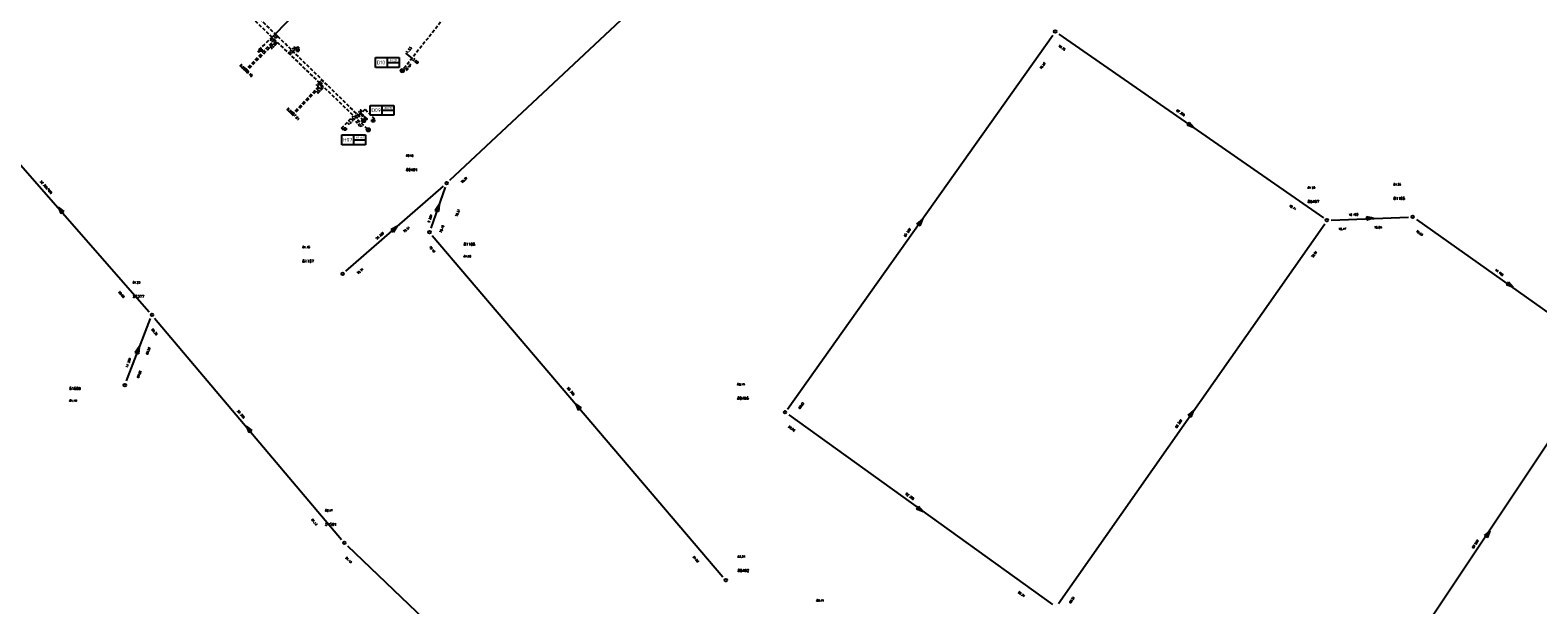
# Model space of a CAD drawing. Header units: metres. Extents: x 183111 to 185656, y 327391 to 329490.
# Tile 7 of 23: x 184165 to 184448, y 327573 to 327681. Entities that reach past the tile are written whole.
import ezdxf

# ---------------------------------------------------------------- set-up
doc = ezdxf.new("R2010")
doc.units = ezdxf.units.M
doc.header["$LTSCALE"] = 0.2
doc.linetypes.add('HIDDEN2', pattern=[4.7625, 3.175, -1.5875])
doc.layers.get('0').update_dxf_attribs({"color": 252})
for name, color, linetype in [('B_RIO_L_PUTDEKSEL', 252, 'Continuous'), ('Droogweer afvoer', 252, 'Continuous'), ('I90_PUTNUMMER', 252, 'Continuous'), ('I90_STRENG', 252, 'Continuous'), ('I90_TEKST', 252, 'Continuous'), ('Infiltratieriool', 252, 'Continuous'), ('IT Overstortleiding', 252, 'Continuous'), ('Putdeksel', 252, 'Continuous'), ('Rev-Putgegevens', 252, 'Continuous'), ('Teksten', 252, 'Continuous')]:
    doc.layers.add(name, color=color, linetype=linetype)
doc.layers.add('rev-kolk', color=252, linetype='Continuous', lineweight=30)
doc.styles.add('ISO', font='ISO.SHX')
doc.styles.get("Standard").update_dxf_attribs({"font": 'romans.shx'})

# ---------------------------------------------------------------- blocks, each defined once
blk = doc.blocks.new('STALS_BT_IP ROND')
at = {"color": 0, "lineweight": 9}
for p, q in [((-0.18, 0.18), (-0.18, -0.18)), ((0.18, 0.18), (-0.18, 0.18)), ((0.18, -0.18), (0.18, 0.18)), ((-0.18, -0.18), (0.18, -0.18))]:
    blk.add_line(p, q, dxfattribs=at)
for radius in [0.6, 0.5]:
    blk.add_circle((0, 0), radius, dxfattribs=at)
at = {"color": 0, "flags": 1}
for tag, p in [('POINTNUMBER', (0, 0)), ('COMMENT', (0, -1.25))]:
    blk.add_attdef(tag, p, '', height=1, dxfattribs=at)
blk = doc.blocks.new('STRKOLK')
at = {"color": 0, "linetype": 'ByBlock'}
for points in [[(-0.9, 0.6, 0), (-0.9, -0.6, 0)], [(1, 0.6, 0), (-0.9, 0.6, 0)], [(-0.2, 0.4, 0), (-0.2, 0.3, 0)], [(-0.2, 0.4, 0), (-0.2, 0.4, 0)], [(-0.2, 0.4, 0), (-0.2, 0.4, 0)], [(-0.2, 0.4, 0), (-0.2, 0.4, 0)], [(-0.2, 0.4, 0), (-0.2, 0.4, 0)], [(-0.2, 0.4, 0), (-0.2, 0.4, 0)], [(-0.2, 0.4, 0), (-0.2, 0.4, 0)], [(-0.2, 0.4, 0), (-0.2, 0.4, 0)], [(-0.2, 0.4, 0), (-0.2, 0.4, 0)], [(-0.2, 0.4, 0), (-0.2, 0.4, 0)], [(-0.2, 0.4, 0), (-0.2, 0.4, 0)], [(-0.2, 0.4, 0), (-0.2, 0.4, 0)], [(-0.2, 0.4, 0), (-0.2, 0.4, 0)], [(-0.2, 0.4, 0), (-0.2, 0.4, 0)], [(-0.2, 0.4, 0), (-0.2, 0.4, 0)], [(-0.2, 0.4, 0), (-0.2, 0.4, 0)], [(-0.2, 0.4, 0), (-0.2, 0.4, 0)], [(-0.2, 0.4, 0), (-0.2, 0.4, 0)], [(-0.2, 0.4, 0), (-0.2, 0.4, 0)], [(-0.2, 0.4, 0), (-0.2, 0.4, 0)], [(-0.2, 0.4, 0), (-0.2, 0.4, 0)], [(-0.2, 0.4, 0), (-0.2, 0.4, 0)], [(-0.1, 0.4, 0), (-0.2, 0.4, 0)], [(-0.2, 0.2, 0), (-0.2, 0.2, 0)], [(-0.2, 0.3, 0), (-0.2, 0.2, 0)], [(-0.2, 0.3, 0), (-0.2, 0.3, 0)], [(-0.2, 0.3, 0), (-0.2, 0.3, 0)], [(-0.2, 0.3, 0), (-0.2, 0.3, 0)], [(-0.2, 0.3, 0), (-0.2, 0.3, 0)], [(-0.2, 0.3, 0), (-0.2, 0.3, 0)], [(-0.2, 0.3, 0), (-0.2, 0.3, 0)], [(-0.2, 0.3, 0), (-0.2, 0.3, 0)], [(-0.2, 0.3, 0), (-0.2, 0.3, 0)], [(-0.2, 0.3, 0), (-0.2, 0.3, 0)], [(-0.2, 0.3, 0), (-0.2, 0.3, 0)], [(-0.2, 0.3, 0), (-0.2, 0.3, 0)], [(-0.2, 0.3, 0), (-0.2, 0.3, 0)], [(-0.2, 0.3, 0), (-0.2, 0.3, 0)], [(-0.2, 0.3, 0), (-0.2, 0.3, 0)], [(-0.2, 0.3, 0), (-0.2, 0.3, 0)], [(-0.2, 0.3, 0), (-0.2, 0.3, 0)], [(-0.2, 0.3, 0), (-0.2, 0.3, 0)], [(-0.2, 0.2, 0), (-0.2, 0.1, 0)], [(-0.2, 0.2, 0), (-0.2, 0.2, 0)], [(-0.2, 0.2, 0), (-0.2, 0.2, 0)], [(-0.2, 0.2, 0), (-0.2, 0.2, 0)], [(-0.2, 0.2, 0), (-0.2, 0.2, 0)], [(-0.2, 0.2, 0), (-0.2, 0.2, 0)], [(-0.2, 0.2, 0), (-0.2, 0.2, 0)], [(-0.2, 0.2, 0), (-0.2, 0.2, 0)], [(-0.2, 0.2, 0), (-0.2, 0.2, 0)], [(-0.2, 0.2, 0), (-0.2, 0.2, 0)], [(-0.2, 0.2, 0), (-0.2, 0.2, 0)], [(-0.2, 0.2, 0), (-0.2, 0.2, 0)], [(-0.2, 0.2, 0), (-0.2, 0.2, 0)], [(-0.2, 0.2, 0), (-0.2, 0.2, 0)], [(-0.2, 0.2, 0), (-0.2, 0.2, 0)], [(-0.2, 0.2, 0), (-0.2, 0.2, 0)], [(-0.2, 0.2, 0), (-0.2, 0.2, 0)], [(-0.2, 0.2, 0), (-0.2, 0.2, 0)], [(-0.2, 0.2, 0), (-0.2, 0.2, 0)], [(-0.2, 0.1, 0), (-0.1, 0.1, 0)], [(-0.2, 0.1, 0), (-0.2, 0.1, 0)], [(-0.2, 0.1, 0), (-0.2, 0.1, 0)], [(-0.2, 0.1, 0), (-0.2, 0.1, 0)], [(-0.2, 0.1, 0), (-0.2, 0.1, 0)], [(-0.2, 0.1, 0), (-0.2, 0.1, 0)], [(-0.2, 0.1, 0), (-0.2, 0.1, 0)], [(-0.2, 0.1, 0), (-0.2, 0.1, 0)], [(-0.2, 0.1, 0), (-0.2, 0.1, 0)], [(-0.2, 0.1, 0), (-0.2, 0.1, 0)], [(-0.2, 0.1, 0), (-0.2, 0.1, 0)], [(-0.2, 0.1, 0), (-0.2, 0.1, 0)], [(-0.1, 0.5, 0), (-0.1, 0.4, 0)], [(-0.1, 0.5, 0), (-0.1, 0.5, 0)], [(-0.1, 0.5, 0), (-0.1, 0.5, 0)], [(-0.1, 0.5, 0), (-0.1, 0.5, 0)], [(-0.1, 0.5, 0), (-0.1, 0.5, 0)], [(-0.1, 0.5, 0), (-0.1, 0.5, 0)], [(-0.1, 0.5, 0), (-0.1, 0.5, 0)], [(-0.1, 0.5, 0), (-0.1, 0.5, 0)], [(-0.1, 0.5, 0), (-0.1, 0.5, 0)], [(-0.1, 0.5, 0), (-0.1, 0.5, 0)], [(-0.1, 0.5, 0), (-0.1, 0.5, 0)], [(-0.1, 0.5, 0), (-0.1, 0.5, 0)], [(-0.1, 0.5, 0), (-0.1, 0.5, 0)], [(-0.1, 0.5, 0), (-0.1, 0.5, 0)], [(-0.1, 0.5, 0), (-0.1, 0.5, 0)], [(0, 0.5, 0), (-0.1, 0.5, 0)], [(-0.1, 0.4, 0), (-0.1, 0.4, 0)], [(-0.1, 0.1, 0), (0.2, 0, 0)], [(-0.1, 0.1, 0), (-0.1, 0.1, 0)], [(-0.1, 0.1, 0), (-0.1, 0.1, 0)], [(-0.1, 0.1, 0), (-0.1, 0.1, 0)], [(-0.1, 0.1, 0), (-0.1, 0.1, 0)], [(0, 0.5, 0), (0, 0.5, 0)], [(0, 0.5, 0), (0, 0.5, 0)], [(0, 0.5, 0), (0, 0.5, 0)], [(0, 0.5, 0), (0, 0.5, 0)], [(0, 0.5, 0), (0, 0.5, 0)], [(0, 0.5, 0), (0, 0.5, 0)], [(0, 0.5, 0), (0, 0.5, 0)], [(0, 0.5, 0), (0, 0.5, 0)], [(0, 0.5, 0), (0, 0.5, 0)], [(0.1, 0.5, 0), (0, 0.5, 0)], [(0.1, 0.5, 0), (0.1, 0.5, 0)], [(0.1, 0.5, 0), (0.1, 0.5, 0)], [(0.1, 0.5, 0), (0.1, 0.5, 0)], [(0.1, 0.5, 0), (0.1, 0.5, 0)], [(0.1, 0.5, 0), (0.1, 0.5, 0)], [(0.1, 0.5, 0), (0.1, 0.5, 0)], [(0.1, 0.5, 0), (0.1, 0.5, 0)], [(0.1, 0.5, 0), (0.1, 0.5, 0)], [(0.1, 0.4, 0), (0.1, 0.5, 0)], [(0.2, 0.4, 0), (0.1, 0.4, 0)], [(0.2, 0.4, 0), (0.2, 0.4, 0)], [(0.2, 0.4, 0), (0.2, 0.4, 0)], [(1, 0.6, 0), (1, -0.6, 0)], [(1, -0.6, 0), (-0.9, -0.6, 0)], [(-0.2, -0.3, 0), (-0.1, -0.3, 0)], [(-0.2, -0.3, 0), (-0.2, -0.3, 0)], [(-0.2, -0.3, 0), (-0.2, -0.3, 0)], [(-0.2, -0.3, 0), (-0.2, -0.3, 0)], [(-0.2, -0.3, 0), (-0.2, -0.3, 0)], [(-0.2, -0.3, 0), (-0.2, -0.3, 0)], [(-0.2, -0.3, 0), (-0.2, -0.3, 0)], [(-0.1, -0.3, 0), (-0.1, -0.4, 0)], [(-0.1, -0.4, 0), (0, -0.4, 0)], [(-0.1, -0.4, 0), (-0.1, -0.4, 0)], [(-0.1, -0.4, 0), (-0.1, -0.4, 0)], [(-0.1, -0.4, 0), (-0.1, -0.4, 0)], [(-0.1, -0.4, 0), (-0.1, -0.4, 0)], [(-0.1, -0.4, 0), (-0.1, -0.4, 0)], [(-0.1, -0.4, 0), (-0.1, -0.4, 0)], [(-0.1, -0.4, 0), (-0.1, -0.4, 0)], [(-0.1, -0.4, 0), (-0.1, -0.4, 0)], [(-0.1, -0.4, 0), (-0.1, -0.4, 0)], [(0, -0.4, 0), (0.1, -0.4, 0)], [(0, -0.4, 0), (0, -0.4, 0)], [(0, -0.4, 0), (0, -0.4, 0)], [(0, -0.4, 0), (0, -0.4, 0)], [(0, -0.4, 0), (0, -0.4, 0)], [(0, -0.4, 0), (0, -0.4, 0)], [(0, -0.4, 0), (0, -0.4, 0)], [(0, -0.4, 0), (0, -0.4, 0)], [(0, -0.4, 0), (0, -0.4, 0)], [(0, -0.4, 0), (0, -0.4, 0)], [(0.1, -0.4, 0), (0.1, -0.4, 0)], [(0.1, -0.4, 0), (0.1, -0.4, 0)], [(0.1, -0.4, 0), (0.1, -0.4, 0)], [(0.1, -0.4, 0), (0.1, -0.4, 0)], [(0.1, -0.4, 0), (0.1, -0.4, 0)], [(0.1, -0.4, 0), (0.2, -0.4, 0)], [(0.1, -0.4, 0), (0.1, -0.4, 0)], [(0.1, -0.4, 0), (0.1, -0.4, 0)], [(0.1, -0.4, 0), (0.1, -0.4, 0)], [(0.1, -0.4, 0), (0.1, -0.4, 0)], [(0.1, -0.4, 0), (0.1, -0.4, 0)], [(0.1, -0.4, 0), (0.1, -0.4, 0)], [(0.1, -0.4, 0), (0.1, -0.4, 0)], [(0.1, -0.4, 0), (0.1, -0.4, 0)], [(0.1, -0.4, 0), (0.1, -0.4, 0)], [(0.1, -0.4, 0), (0.1, -0.4, 0)], [(0.2, 0, 0), (0.2, 0, 0)], [(0.2, 0, 0), (0.2, 0, 0)], [(0.2, 0, 0), (0.2, 0, 0)], [(0.2, 0, 0), (0.2, 0, 0)], [(0.2, 0, 0), (0.2, 0, 0)], [(0.2, 0, 0), (0.2, 0, 0)], [(0.2, 0, 0), (0.2, 0, 0)], [(0.2, 0, 0), (0.2, 0, 0)], [(0.2, 0, 0), (0.2, 0, 0)], [(0.2, 0, 0), (0.2, 0, 0)], [(0.2, 0, 0), (0.2, 0, 0)], [(0.2, -0.1, 0), (0.2, 0, 0)], [(0.2, 0, 0), (0.2, 0, 0)], [(0.2, -0.1, 0), (0.2, -0.1, 0)], [(0.2, -0.1, 0), (0.2, -0.1, 0)], [(0.2, -0.1, 0), (0.2, -0.1, 0)], [(0.2, -0.1, 0), (0.2, -0.1, 0)], [(0.2, -0.1, 0), (0.2, -0.1, 0)], [(0.2, -0.1, 0), (0.2, -0.1, 0)], [(0.2, -0.1, 0), (0.2, -0.1, 0)], [(0.2, -0.1, 0), (0.2, -0.1, 0)], [(0.2, -0.1, 0), (0.2, -0.1, 0)], [(0.2, -0.1, 0), (0.2, -0.1, 0)], [(0.2, -0.1, 0), (0.2, -0.1, 0)], [(0.2, -0.1, 0), (0.2, -0.1, 0)], [(0.2, -0.1, 0), (0.2, -0.1, 0)], [(0.3, -0.1, 0), (0.2, -0.1, 0)], [(0.2, -0.3, 0), (0.2, -0.3, 0)], [(0.2, -0.3, 0), (0.2, -0.3, 0)], [(0.2, -0.3, 0), (0.2, -0.3, 0)], [(0.2, -0.3, 0), (0.2, -0.3, 0)], [(0.2, -0.3, 0), (0.2, -0.3, 0)], [(0.2, -0.3, 0), (0.2, -0.3, 0)], [(0.2, -0.3, 0), (0.2, -0.3, 0)], [(0.2, -0.3, 0), (0.2, -0.3, 0)], [(0.2, -0.3, 0), (0.2, -0.3, 0)], [(0.2, -0.3, 0), (0.2, -0.3, 0)], [(0.2, -0.3, 0), (0.2, -0.3, 0)], [(0.2, -0.4, 0), (0.2, -0.3, 0)], [(0.2, -0.3, 0), (0.2, -0.3, 0)], [(0.2, -0.3, 0), (0.2, -0.3, 0)], [(0.2, -0.3, 0), (0.2, -0.3, 0)], [(0.2, -0.4, 0), (0.2, -0.4, 0)], [(0.2, -0.4, 0), (0.2, -0.4, 0)], [(0.2, -0.4, 0), (0.2, -0.4, 0)], [(0.2, -0.4, 0), (0.2, -0.4, 0)], [(0.2, -0.4, 0), (0.2, -0.4, 0)], [(0.2, -0.4, 0), (0.2, -0.4, 0)], [(0.2, -0.4, 0), (0.2, -0.4, 0)], [(0.2, -0.4, 0), (0.2, -0.4, 0)], [(0.2, -0.4, 0), (0.2, -0.4, 0)], [(0.3, -0.1, 0), (0.3, -0.1, 0)], [(0.3, -0.1, 0), (0.3, -0.1, 0)], [(0.3, -0.1, 0), (0.3, -0.1, 0)], [(0.3, -0.1, 0), (0.3, -0.1, 0)], [(0.3, -0.1, 0), (0.3, -0.1, 0)], [(0.3, -0.1, 0), (0.3, -0.1, 0)], [(0.3, -0.1, 0), (0.3, -0.1, 0)], [(0.3, -0.2, 0), (0.3, -0.1, 0)], [(0.3, -0.2, 0), (0.3, -0.2, 0)], [(0.3, -0.2, 0), (0.3, -0.2, 0)], [(0.3, -0.2, 0), (0.3, -0.2, 0)], [(0.3, -0.2, 0), (0.3, -0.2, 0)], [(0.3, -0.3, 0), (0.3, -0.2, 0)], [(0.3, -0.2, 0), (0.3, -0.2, 0)], [(0.3, -0.2, 0), (0.3, -0.2, 0)], [(0.3, -0.2, 0), (0.3, -0.2, 0)], [(0.3, -0.2, 0), (0.3, -0.2, 0)], [(0.3, -0.2, 0), (0.3, -0.2, 0)], [(0.3, -0.2, 0), (0.3, -0.2, 0)], [(0.3, -0.2, 0), (0.3, -0.2, 0)], [(0.3, -0.2, 0), (0.3, -0.2, 0)], [(0.3, -0.2, 0), (0.3, -0.2, 0)], [(0.3, -0.2, 0), (0.3, -0.2, 0)], [(0.3, -0.2, 0), (0.3, -0.2, 0)], [(0.3, -0.2, 0), (0.3, -0.2, 0)], [(0.3, -0.2, 0), (0.3, -0.2, 0)], [(0.3, -0.3, 0), (0.3, -0.3, 0)], [(0.3, -0.3, 0), (0.3, -0.3, 0)], [(0.3, -0.3, 0), (0.3, -0.3, 0)], [(0.3, -0.3, 0), (0.3, -0.3, 0)], [(0.2, -0.3, 0), (0.3, -0.3, 0)], [(0.3, -0.3, 0), (0.3, -0.3, 0)]]:
    blk.add_polyline3d(points, dxfattribs=at)
blk = doc.blocks.new('nieuwe-put')
at = {"color": 0, "linetype": 'Continuous'}
for p, q in [((-3.39, 1.86), (1.05, 1.86)), ((-3.39, 0), (-3.39, 1.86)), ((1.05, 0), (-3.39, 0)), ((-1.17, 1.86), (-1.17, 0)), ((-1.17, 0.93), (1.05, 0.93)), ((1.05, 1.86), (1.05, 0))]:
    blk.add_line(p, q, dxfattribs=at)
at = {"color": 0, "linetype": 'Continuous', "style": 'ISO'}
for tag, p, height in [('R01', (-3.15, 0.6), 0.7), ('12,34', (-0.68, 1.19), 0.35), ('56,78', (-0.64, 0.23), 0.35)]:
    blk.add_attdef(tag, p, '', height=height, dxfattribs=at)

msp = doc.modelspace()

# ---------------------------------------------------------------- linework, layer by layer
at = {"layer": 'B_RIO_L_PUTDEKSEL', "lineweight": -3}
for centre in [(184357.4, 327680.7), (184243.2, 327652.2), (184408.4, 327645.3), (184424.5, 327645.9), (184240, 327643), (184223.7, 327635.2), (184187.9, 327627.5), (184182.8, 327614.3), (184306.7, 327609.2), (184224, 327584.7), (184295.6, 327577.7)]:
    msp.add_circle(centre, 0.25, dxfattribs=at)
at = {"layer": 'Droogweer afvoer', "linetype": 'HIDDEN2'}
for points in [[(184281.03, 327731.81), (184234.88, 327673.34)], [(184227.62, 327663.97), (184195.73, 327695.23)], [(184205.31, 327673.31), (184211.51, 327679.75)], [(184214.12, 327665.08), (184220.12, 327671.32)]]:
    msp.add_lwpolyline(points, dxfattribs=at)
at = {"layer": 'Droogweer afvoer'}
msp.add_lwpolyline([(184236.74, 327675.69), (184235.54, 327676.64)], dxfattribs=at)
at = {"layer": 'I90_STRENG', "lineweight": -3, "ltscale": 0.7}
for points in [[(184243.8, 327652.8), (184308.93, 327713.83)], [(184307.2, 327609.8), (184356.97, 327679.99)], [(184358.1, 327680.2), (184407.78, 327645.73)], [(184154, 327666.2), (184187.35, 327628.09)], [(184382.55, 327663.64), (184382.18, 327663.1)], [(184382.18, 327663.1), (184382.63, 327663.18)], [(184383.43, 327662.63), (184382.18, 327663.1)], [(184382.9, 327663), (184382.18, 327663.1)], [(184383.17, 327662.81), (184382.18, 327663.1)], [(184382.36, 327663.37), (184383.43, 327662.63)], [(184383.43, 327662.63), (184382.55, 327663.64)], [(184382.55, 327663.64), (184382.9, 327663)], [(184382.63, 327663.18), (184382.55, 327663.64)], [(184382.55, 327663.64), (184383.17, 327662.81)], [(184224.3, 327635.7), (184242.59, 327651.65)], [(184240.3, 327643.8), (184242.98, 327651.48)], [(184171.13, 327646.71), (184170.27, 327647.69)], [(184170.27, 327647.69), (184170.88, 327646.5)], [(184170.27, 327647.69), (184171.37, 327646.92)], [(184170.88, 327646.5), (184170.48, 327647.44)], [(184170.48, 327647.44), (184171.37, 327646.92)], [(184170.88, 327646.5), (184170.7, 327647.2)], [(184170.7, 327647.2), (184171.37, 327646.92)], [(184170.91, 327646.96), (184170.88, 327646.5)], [(184170.88, 327646.5), (184171.37, 327646.92)], [(184171.37, 327646.92), (184170.91, 327646.96)], [(184241.81, 327648.21), (184241.08, 327647.09)], [(184241.08, 327647.09), (184241.71, 327647.91)], [(184241.08, 327647.09), (184241.6, 327647.6)], [(184241.49, 327647.29), (184241.08, 327647.09)], [(184241.08, 327647.09), (184241.69, 327646.88)], [(184241.39, 327646.99), (184241.81, 327648.21)], [(184241.69, 327646.88), (184241.49, 327647.29)], [(184241.6, 327647.6), (184241.69, 327646.88)], [(184241.81, 327648.21), (184241.69, 327646.88)], [(184241.71, 327647.91), (184241.69, 327646.88)], [(184409.2, 327645.3), (184423.69, 327645.83)], [(184417.15, 327645.62), (184415.84, 327645.9)], [(184415.84, 327645.9), (184415.86, 327645.25)], [(184415.84, 327645.9), (184416.5, 327645.6)], [(184416.17, 327645.59), (184415.84, 327645.9)], [(184415.84, 327645.9), (184416.82, 327645.61)], [(184415.85, 327645.58), (184417.15, 327645.62)], [(184417.15, 327645.62), (184415.86, 327645.25)], [(184416.82, 327645.61), (184415.86, 327645.25)], [(184416.5, 327645.6), (184415.86, 327645.25)], [(184415.86, 327645.25), (184416.17, 327645.59)], [(184233.99, 327644.13), (184232.8, 327643.52)], [(184232.8, 327643.52), (184233.74, 327643.91)], [(184232.8, 327643.52), (184233.5, 327643.7)], [(184232.8, 327643.52), (184233.22, 327643.03)], [(184233.26, 327643.49), (184232.8, 327643.52)], [(184233.01, 327643.27), (184233.99, 327644.13)], [(184233.99, 327644.13), (184233.22, 327643.03)], [(184233.74, 327643.91), (184233.22, 327643.03)], [(184233.5, 327643.7), (184233.22, 327643.03)], [(184233.22, 327643.03), (184233.26, 327643.49)], [(184332.48, 327645.43), (184331.46, 327644.56)], [(184331.46, 327644.56), (184332.29, 327645.16)], [(184331.46, 327644.56), (184332.1, 327644.9)], [(184331.91, 327644.63), (184331.46, 327644.56)], [(184331.46, 327644.56), (184331.99, 327644.18)], [(184331.72, 327644.37), (184332.48, 327645.43)], [(184331.99, 327644.18), (184331.91, 327644.63)], [(184332.48, 327645.43), (184331.99, 327644.18)], [(184332.29, 327645.16), (184331.99, 327644.18)], [(184332.1, 327644.9), (184331.99, 327644.18)], [(184358, 327573.3), (184407.99, 327644.61)], [(184425.2, 327645.4), (184460.39, 327620.51)], [(184240.5, 327642.4), (184295.05, 327578.3)], [(184442.46, 327633.64), (184442.08, 327633.11)], [(184442.08, 327633.11), (184442.53, 327633.19)], [(184443.33, 327632.62), (184442.08, 327633.11)], [(184442.8, 327633), (184442.08, 327633.11)], [(184443.07, 327632.81), (184442.08, 327633.11)], [(184442.27, 327633.38), (184443.33, 327632.62)], [(184443.33, 327632.62), (184442.46, 327633.64)], [(184442.46, 327633.64), (184442.8, 327633)], [(184442.53, 327633.19), (184442.46, 327633.64)], [(184442.46, 327633.64), (184443.07, 327632.81)], [(184183.1, 327615.1), (184187.63, 327626.79)], [(184188.4, 327626.9), (184223.46, 327585.31)], [(184185.53, 327621.51), (184184.76, 327620.41)], [(184184.76, 327620.41), (184185.42, 327621.2)], [(184184.76, 327620.41), (184185.3, 327620.9)], [(184185.18, 327620.6), (184184.76, 327620.41)], [(184184.76, 327620.41), (184185.37, 327620.18)], [(184185.07, 327620.29), (184185.53, 327621.51)], [(184185.37, 327620.18), (184185.18, 327620.6)], [(184185.3, 327620.9), (184185.37, 327620.18)], [(184185.53, 327621.51), (184185.37, 327620.18)], [(184185.42, 327621.2), (184185.37, 327620.18)], [(184416.6, 327553.5), (184460.51, 327619.45)], [(184268.22, 327609.8), (184267.38, 327610.79)], [(184267.38, 327610.79), (184267.97, 327609.59)], [(184267.38, 327610.79), (184268.47, 327610.02)], [(184267.97, 327609.59), (184267.59, 327610.55)], [(184267.59, 327610.55), (184268.47, 327610.02)], [(184267.97, 327609.59), (184267.8, 327610.3)], [(184267.8, 327610.3), (184268.47, 327610.02)], [(184268.01, 327610.05), (184267.97, 327609.59)], [(184267.97, 327609.59), (184268.47, 327610.02)], [(184268.47, 327610.02), (184268.01, 327610.05)], [(184307.4, 327608.7), (184356.9, 327573.13)], [(184383.37, 327609.53), (184382.36, 327608.65)], [(184382.36, 327608.65), (184383.19, 327609.27)], [(184382.36, 327608.65), (184383, 327609)], [(184382.81, 327608.73), (184382.36, 327608.65)], [(184382.63, 327608.47), (184383.37, 327609.53)], [(184382.89, 327608.28), (184382.81, 327608.73)], [(184383.37, 327609.53), (184382.89, 327608.28)], [(184383.19, 327609.27), (184382.89, 327608.28)], [(184383, 327609), (184382.89, 327608.28)], [(184206.42, 327605.6), (184205.58, 327606.6)], [(184205.58, 327606.6), (184206.17, 327605.39)], [(184205.58, 327606.6), (184206.67, 327605.81)], [(184206.17, 327605.39), (184205.79, 327606.35)], [(184205.79, 327606.35), (184206.67, 327605.81)], [(184206.17, 327605.39), (184206, 327606.1)], [(184206, 327606.1), (184206.67, 327605.81)], [(184382.36, 327608.65), (184382.89, 327608.28)], [(184206.21, 327605.85), (184206.17, 327605.39)], [(184206.17, 327605.39), (184206.67, 327605.81)], [(184206.67, 327605.81), (184206.21, 327605.85)], [(184331.76, 327591.54), (184331.38, 327591.02)], [(184331.38, 327591.02), (184331.84, 327591.09)], [(184332.63, 327590.52), (184331.38, 327591.02)], [(184332.1, 327590.9), (184331.38, 327591.02)], [(184332.36, 327590.71), (184331.38, 327591.02)], [(184331.57, 327591.28), (184332.63, 327590.52)], [(184332.63, 327590.52), (184331.76, 327591.54)], [(184331.76, 327591.54), (184332.1, 327590.9)], [(184331.84, 327591.09), (184331.76, 327591.54)], [(184331.76, 327591.54), (184332.36, 327590.71)], [(184438.96, 327586.94), (184437.97, 327586.04)], [(184437.97, 327586.04), (184438.78, 327586.67)], [(184437.97, 327586.04), (184438.6, 327586.4)], [(184438.42, 327586.13), (184437.97, 327586.04)], [(184438.24, 327585.86), (184438.96, 327586.94)], [(184438.51, 327585.68), (184438.42, 327586.13)], [(184438.96, 327586.94), (184438.51, 327585.68)], [(184438.78, 327586.67), (184438.51, 327585.68)], [(184438.6, 327586.4), (184438.51, 327585.68)], [(184224.6, 327584.1), (184267.64, 327542.92)], [(184437.97, 327586.04), (184438.51, 327585.68)]]:
    msp.add_lwpolyline(points, dxfattribs=at)
at = {"layer": 'Infiltratieriool', "linetype": 'HIDDEN2'}
for points in [[(184194.21, 327695.23), (184228.49, 327662.24)], [(184210.49, 327679.62), (184207.71, 327677.08), (184207.93, 327676.84), (184208.32, 327677.19)], [(184205.53, 327673.1), (184211.14, 327678.93)], [(184215.26, 327677.8), (184213.85, 327676.33)], [(184215.27, 327677.17), (184215.58, 327677.49), (184215.26, 327677.8)], [(184214.3, 327664.91), (184219.79, 327670.61)], [(184227.88, 327666.04), (184226.28, 327664.37)], [(184229.43, 327663.93), (184229.73, 327664.26), (184227.88, 327666.04)], [(184223.47, 327662.53), (184225.74, 327664.89)], [(184224.16, 327662.39), (184223.87, 327662.15), (184223.47, 327662.53)]]:
    msp.add_lwpolyline(points, dxfattribs=at)
at = {"layer": 'IT Overstortleiding'}
msp.add_lwpolyline([(184222.68, 327692.18), (184210.49, 327679.62)], dxfattribs=at)

# ---------------------------------------------------------------- block references
at = {"layer": 'Putdeksel', "lineweight": 9, "xscale": 0.6399999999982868, "yscale": 0.6399999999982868, "zscale": 0.6399999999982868, "rotation": 263.9321650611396}
for p in [(184234.88, 327673.34), (184227.62, 327663.97), (184228.49, 327662.24)]:
    msp.add_blockref('STALS_BT_IP ROND', p, dxfattribs=at)
at = {"layer": 'rev-kolk', "xscale": 0.25, "yscale": 0.25, "zscale": 0.5}
for p in [(184208.28, 327677.2), (184215.23, 327677.18), (184224.12, 327662.39), (184229.39, 327663.93)]:
    msp.add_blockref('STRKOLK', p, dxfattribs=at)
at = {"layer": 'Rev-Putgegevens'}
ref = msp.add_blockref('nieuwe-put', (184233.22, 327673.93), dxfattribs=at)
ref.add_attrib('12,34', '80.251', (184232.53, 327675.12), dxfattribs={"color": 7, "linetype": 'Continuous', "height": 0.35, "style": 'ISO'})
ref.add_attrib('R01', 'D10', (184230.07, 327674.53), dxfattribs={"color": 4, "linetype": 'Continuous', "height": 0.7, "style": 'ISO'})
ref = msp.add_blockref('nieuwe-put', (184232.23, 327664.97), dxfattribs=at)
ref.add_attrib('12,34', '80.380', (184231.55, 327666.17), dxfattribs={"color": 7, "linetype": 'Continuous', "height": 0.35, "style": 'ISO'})
ref.add_attrib('R01', 'D09', (184229.08, 327665.58), dxfattribs={"color": 4, "linetype": 'Continuous', "height": 0.7, "style": 'ISO'})
ref = msp.add_blockref('nieuwe-put', (184226.9, 327659.42), dxfattribs=at)
ref.add_attrib('12,34', '80.462', (184226.21, 327660.61), dxfattribs={"color": 7, "linetype": 'Continuous', "height": 0.35, "style": 'ISO'})
ref.add_attrib('R01', 'H07', (184223.74, 327660.02), dxfattribs={"color": 4, "linetype": 'Continuous', "height": 0.7, "style": 'ISO'})

# ---------------------------------------------------------------- texts
at = {"layer": 'Droogweer afvoer', "linetype": 'HIDDEN2'}
for s, rotation, p in [('22.10', 46.1297, (184210.39, 327678.64)), ('1.53', 50.7825, (184235.88, 327676.59)), ('8.95', 316.2846, (184204.33, 327674.28)), ('34.15', 46.1297, (184218.93, 327670.23)), ('8.65', 316.2846, (184213.15, 327666.07))]:
    msp.add_text(s, height=0.437, rotation=rotation, dxfattribs=at).set_placement(p)
at = {"layer": 'Droogweer afvoer'}
msp.add_text('3.00', height=0.437, rotation=321.6732, dxfattribs=at).set_placement((184236.72, 327675.38))
at = {"layer": 'I90_PUTNUMMER', "lineweight": -3}
for s, p in [('80491', (184235.6, 327654.5)), ('80497', (184404.8, 327648.5)), ('81165', (184420.9, 327649.1)), ('81168', (184246.4, 327640.5)), ('81167', (184216.14, 327637.33)), ('50377', (184184.3, 327630.7)), ('51589', (184172.4, 327613.4)), ('80495', (184297.75, 327611.57)), ('51591', (184220.4, 327587.9)), ('80492', (184297.82, 327579.22))]:
    msp.add_text(s, height=0.5, dxfattribs=at).set_placement(p)
at = {"layer": 'I90_TEKST', "lineweight": -3}
for s, rotation, oblique, p in [('79.36', 325.2658, 359.9833, (184358, 327677.9)), ('79.36', 54.6489, 0.0021, (184354.8, 327673.6)), ('62 300', 325.2658, 359.9833, (184380.1, 327665.8)), ('52 300/450', 311.2033, 360.0091, (184166.9, 327652.5)), ('79.31', 43.1243, 0.0261, (184246.1, 327652.2)), ('9 300', 70.7653, -0.005, (184240, 327644.8)), ('79.31', 70.7653, -0.005, (184245.22, 327645.95)), ('78.71', 325.2658, 359.9833, (184401.3, 327647.9)), ('16 400', 2.0983, 0.0261, (184412.5, 327646.1)), ('79.49', 70.7653, -0.005, (184242.26, 327642.93)), ('87 300', 54.6489, 0.0021, (184329.3, 327642.1)), ('78.17', 2.0983, 0.0261, (184410.6, 327643.4)), ('78.03', 2.0983, 0.0261, (184417.3, 327643.7)), ('78.03', 324.735, 359.9907, (184425.1, 327643.1)), ('79.49', 310.4139, 359.9704, (184239.9, 327640.2)), ('79.91', 54.9574, -0.0072, (184405.8, 327638.2)), ('44 400', 324.735, 359.9907, (184439.9, 327635.8)), ('80.06', 311.2033, 360.0091, (184181.6, 327631.7)), ('80.30', 310.1059, 359.9446, (184187.8, 327624.7)), ('80.30', 68.8517, 0.0475, (184187.1, 327620)), ('14 300', 68.8517, 0.0475, (184183.3, 327617.6)), ('80.58', 68.8517, 0.0475, (184185.4, 327615.6)), ('85 300', 310.4139, 359.9704, (184265.8, 327613.7)), ('55 300', 310.1059, 359.9446, (184203.9, 327609.4)), ('80.82', 54.6489, 0.0021, (184309.5, 327609.8)), ('80.82', 324.2902, 359.9611, (184307.3, 327606.4)), ('88 300', 54.9574, -0.0072, (184380.2, 327606.2)), ('62 300', 324.2902, 359.9611, (184329.3, 327593.8)), ('81.13', 310.1059, 359.9446, (184217.8, 327589)), ('80 900', 56.327, 0.0049, (184435.9, 327583.6)), ('81.13', 316.2653, 359.9867, (184224.2, 327581.8)), ('81.62', 310.4139, 359.9704, (184289.4, 327582)), ('80.31', 324.2902, 359.9611, (184350.4, 327575.3)), ('80.31', 54.9574, -0.0072, (184360.3, 327573.3))]:
    msp.add_text(s, height=0.36, rotation=rotation, dxfattribs=dict(at, oblique=oblique)).set_placement(p)
for s, p in [('80.96', (184235.6, 327657.2)), ('81.25', (184404.8, 327651.2)), ('81.55', (184420.9, 327651.8)), ('81.15', (184216.14, 327640.03)), ('81.90', (184246.4, 327638.3)), ('81.23', (184184.3, 327633.4)), ('82.19', (184297.75, 327614.27)), ('81.49', (184172.4, 327611.2)), ('82.47', (184220.4, 327590.6)), ('83.31', (184297.82, 327581.92)), ('83.41', (184312.59, 327573.68))]:
    msp.add_text(s, height=0.36, dxfattribs=at).set_placement(p)
for s, p in [('25 300', (184230.1, 327641.6)), ('79.31', (184235.28, 327642.92)), ('79.71', (184226.6, 327635.1))]:
    msp.add_text(s, height=0.36, rotation=41.0698, dxfattribs=at).set_placement(p)
at = {"layer": 'Infiltratieriool', "linetype": 'HIDDEN2'}
for s, rotation, p in [('23.50', 46.1297, (184210.29, 327677.31)), ('27.25', 46.1297, (184213.85, 327676.42)), ('8.10', 316.2846, (184205.6, 327673.05)), ('35.50', 46.1297, (184218.97, 327668.97)), ('44.50', 46.1297, (184226.26, 327664.57)), ('7.91', 316.2846, (184214.42, 327664.86)), ('43.75', 46.1297, (184224.83, 327663.07))]:
    msp.add_text(s, height=0.437, rotation=rotation, dxfattribs=at).set_placement(p)
at = {"layer": 'Teksten', "oblique": 15, "width": 0.8}
for s, rotation, p in [('78.131', 52.4441, (184235.68, 327673.25)), ('78.440', 316.6217, (184227.01, 327665.08)), ('77.737', 316.6217, (184225.94, 327663.73))]:
    msp.add_text(s, height=0.36, rotation=rotation, dxfattribs=at).set_placement(p)

doc.saveas('drawing.dxf')
